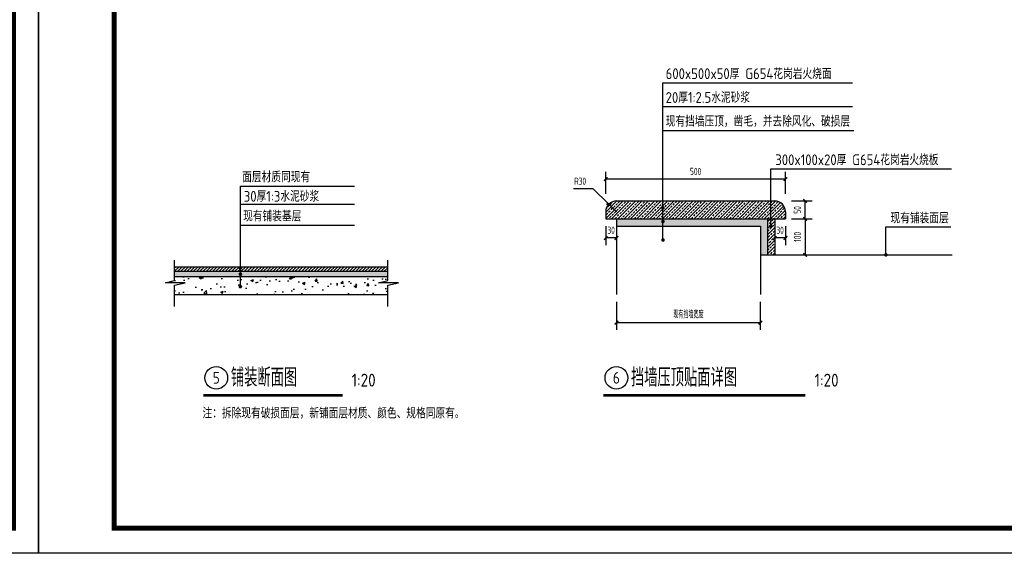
# Model space of a CAD drawing. Extents: x 40412 to 208412, y 14720 to 44420.
# Tile 5 of 8: x 165885 to 193273, y 14720 to 29570. Entities that reach past the tile are written whole.
import ezdxf
from ezdxf.enums import TextEntityAlignment as Align

# ---------------------------------------------------------------- set-up
doc = ezdxf.new("R2010")
doc.units = 0
doc.header["$LTSCALE"] = 1000
doc.header["$MEASUREMENT"] = 0
for name, color, linetype in [('(标注文字)', 7, 'Continuous'), ('DIM_SYMB', 3, 'Continuous'), ('PUB_TEXT', 7, 'Continuous')]:
    doc.layers.add(name, color=color, linetype=linetype)
doc.styles.add('AHZ', font='sysz.shx', dxfattribs={"width": 0.7, "bigfont": 'syfs.shx'})
doc.styles.get("Standard").update_dxf_attribs({"font": 'gbenor.shx', "bigfont": 'gbcbig.shx'})
doc.dimstyles.new('01', dxfattribs={"dimtxt": 200, "dimasz": 100, "dimexe": 200, "dimexo": 200, "dimgap": 100, "dimtad": 1, "dimtoh": 1, "dimdec": 0, "dimtxsty": 'AHZ', "dimblk": 'ARCHTICK', "dimcen": 50, "dimclrd": 3, "dimclre": 3, "dimclrt": 3, "dimadec": 0, "dimazin": 0, "dimtfac": 1, "dimtdec": 0, "dimtmove": 0, "dimatfit": 3, "dimldrblk": 'DOT', "dimfxl": 1, "dimarcsym": 0})

# ---------------------------------------------------------------- blocks, each defined once
blk = doc.blocks.new('A$C3E974239')
blk.add_lwpolyline([(42000, 29700), (42000, 0), (0, 0), (0, 29700)], close=True)
at = {"color": 0, "ltscale": 1000, "const_width": 141}
blk.add_lwpolyline([(41300, 29000), (41300, 700), (2100, 700), (2100, 28997)], close=True, dxfattribs=at)
blk = doc.blocks.new('_ArchTick')
at = {"color": 0, "linetype": 'ByBlock', "const_width": 0.4}
blk.add_lwpolyline([(-0.5, -0.5), (0.5, 0.5)], dxfattribs=at)
blk = doc.blocks.new('_DOT')
at = {"color": 0, "linetype": 'ByBlock'}
blk.add_line((-0.5, 0), (-1, 0), dxfattribs=at)
at = {"color": 0, "linetype": 'ByBlock', "const_width": 0.5}
blk.add_lwpolyline([(-0.25, 0, 1), (0.25, 0, 1)], format="xyb", close=True, dxfattribs=at)
blk = doc.blocks.new('*D88')
at = {"color": 3, "lineweight": -2, "transparency": 16777216}
for p, q in [((186886, 23826), (186886, 23295)), ((187186, 23826), (187186, 23295)), ((187186, 23495), (186886, 23495))]:
    blk.add_line(p, q, dxfattribs=at)
at = {"layer": 'Defpoints', "color": 0, "transparency": 16777216}
for p in [(186886, 24026), (187186, 24026), (186886, 23495)]:
    blk.add_point(p, dxfattribs=at)
at = {"color": 3, "lineweight": -2, "transparency": 16777216, "xscale": 100, "yscale": 100, "zscale": 100, "rotation": 180}
blk.add_blockref('_ArchTick', (186886, 23495), dxfattribs=at)
at = {"color": 3, "lineweight": -2, "transparency": 16777216, "xscale": 100, "yscale": 100, "zscale": 100}
blk.add_blockref('_ArchTick', (187186, 23495), dxfattribs=at)
at = {"color": 3, "transparency": 16777216, "insert": (187036, 23710), "char_height": 200, "attachment_point": 5, "style": 'AHZ'}
blk.add_mtext('30', dxfattribs=at)
blk = doc.blocks.new('*D89')
at = {"color": 3, "lineweight": -2, "transparency": 16777216}
for p, q in [((182186, 23826), (182186, 23295)), ((182486, 23826), (182486, 23295)), ((182486, 23495), (182186, 23495))]:
    blk.add_line(p, q, dxfattribs=at)
at = {"layer": 'Defpoints', "color": 0, "transparency": 16777216}
for p in [(182186, 24026), (182486, 24026), (182186, 23495)]:
    blk.add_point(p, dxfattribs=at)
at = {"color": 3, "lineweight": -2, "transparency": 16777216, "xscale": 100, "yscale": 100, "zscale": 100, "rotation": 180}
blk.add_blockref('_ArchTick', (182186, 23495), dxfattribs=at)
at = {"color": 3, "lineweight": -2, "transparency": 16777216, "xscale": 100, "yscale": 100, "zscale": 100}
blk.add_blockref('_ArchTick', (182486, 23495), dxfattribs=at)
at = {"color": 3, "transparency": 16777216, "insert": (182336, 23710), "char_height": 200, "attachment_point": 5, "style": 'AHZ'}
blk.add_mtext('30', dxfattribs=at)
blk = doc.blocks.new('*D90')
at = {"color": 3, "lineweight": -2, "transparency": 16777216}
for p, q in [((187386, 24026), (187931, 24026)), ((187731, 24026), (187731, 23026)), ((187386, 23026), (187931, 23026))]:
    blk.add_line(p, q, dxfattribs=at)
at = {"layer": 'Defpoints', "color": 0, "transparency": 16777216}
for p in [(187186, 24026), (187186, 23026), (187731, 23026)]:
    blk.add_point(p, dxfattribs=at)
at = {"color": 3, "lineweight": -2, "transparency": 16777216, "xscale": 100, "yscale": 100, "zscale": 100}
for p, rotation in [((187731, 24026), 90), ((187731, 23026), 270)]:
    blk.add_blockref('_ArchTick', p, dxfattribs=dict(at, rotation=rotation))
at = {"color": 3, "transparency": 16777216, "insert": (187517, 23526), "char_height": 200, "attachment_point": 5, "rotation": 90, "style": 'AHZ'}
blk.add_mtext('100', dxfattribs=at)
blk = doc.blocks.new('*D91')
at = {"color": 3, "lineweight": -2, "transparency": 16777216}
for p, q in [((187357, 24526), (187931, 24526)), ((187731, 24026), (187731, 24526)), ((187357, 24026), (187931, 24026))]:
    blk.add_line(p, q, dxfattribs=at)
at = {"layer": 'Defpoints', "color": 0, "transparency": 16777216}
for p in [(187157, 24526), (187731, 24526), (187157, 24026)]:
    blk.add_point(p, dxfattribs=at)
at = {"color": 3, "lineweight": -2, "transparency": 16777216, "xscale": 100, "yscale": 100, "zscale": 100}
for p, rotation in [((187731, 24526), 90), ((187731, 24026), 270)]:
    blk.add_blockref('_ArchTick', p, dxfattribs=dict(at, rotation=rotation))
at = {"color": 3, "transparency": 16777216, "insert": (187517, 24276), "char_height": 200, "attachment_point": 5, "rotation": 90, "style": 'AHZ'}
blk.add_mtext('50', dxfattribs=at)
blk = doc.blocks.new('*D95')
at = {"color": 3, "lineweight": -2, "transparency": 16777216}
for p, q in [((182486, 21719), (182486, 20939)), ((186486, 21719), (186486, 20939)), ((182486, 21139), (186486, 21139))]:
    blk.add_line(p, q, dxfattribs=at)
at = {"layer": 'Defpoints', "color": 0, "transparency": 16777216}
for p in [(182486, 21919), (186486, 21919), (186486, 21139)]:
    blk.add_point(p, dxfattribs=at)
at = {"color": 3, "lineweight": -2, "transparency": 16777216, "xscale": 100, "yscale": 100, "zscale": 100, "rotation": 180}
blk.add_blockref('_ArchTick', (182486, 21139), dxfattribs=at)
at = {"color": 3, "lineweight": -2, "transparency": 16777216, "xscale": 100, "yscale": 100, "zscale": 100}
blk.add_blockref('_ArchTick', (186486, 21139), dxfattribs=at)
at = {"color": 3, "transparency": 16777216, "insert": (184486, 21360), "char_height": 200, "attachment_point": 5, "style": 'AHZ'}
blk.add_mtext('现有挡墙宽度', dxfattribs=at)
blk = doc.blocks.new('*D96')
at = {"color": 3, "lineweight": -2, "transparency": 16777216}
for p, q in [((182186, 24726), (182186, 25334)), ((187186, 24726), (187186, 25334)), ((187186, 25134), (182186, 25134))]:
    blk.add_line(p, q, dxfattribs=at)
at = {"layer": 'Defpoints', "color": 0, "transparency": 16777216}
for p in [(182186, 25134), (182186, 24526), (187186, 24526)]:
    blk.add_point(p, dxfattribs=at)
at = {"color": 3, "lineweight": -2, "transparency": 16777216, "xscale": 100, "yscale": 100, "zscale": 100, "rotation": 180}
blk.add_blockref('_ArchTick', (182186, 25134), dxfattribs=at)
at = {"color": 3, "lineweight": -2, "transparency": 16777216, "xscale": 100, "yscale": 100, "zscale": 100}
blk.add_blockref('_ArchTick', (187186, 25134), dxfattribs=at)
at = {"color": 3, "transparency": 16777216, "insert": (184686, 25348), "char_height": 200, "attachment_point": 5, "style": 'AHZ'}
blk.add_mtext('500', dxfattribs=at)
blk = doc.blocks.new('*D97')
at = {"color": 3, "lineweight": -2, "transparency": 16777216}
for p, q in [((181291, 24874), (181825, 24874)), ((181825, 24874), (182272, 24436)), ((182486, 24226), (182272, 24436))]:
    blk.add_line(p, q, dxfattribs=at)
at = {"layer": 'Defpoints', "color": 0, "transparency": 16777216}
for p in [(182272, 24436), (182486, 24226)]:
    blk.add_point(p, dxfattribs=at)
at = {"color": 3, "lineweight": -2, "transparency": 16777216, "xscale": 100, "yscale": 100, "zscale": 100, "rotation": 315.6163438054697}
blk.add_blockref('_ArchTick', (182272, 24436), dxfattribs=at)
at = {"color": 3, "transparency": 16777216, "insert": (181475, 25074), "char_height": 200, "attachment_point": 5, "style": 'AHZ'}
blk.add_mtext('R30', dxfattribs=at)

msp = doc.modelspace()

# ---------------------------------------------------------------- hatches: boundary and pattern name
h = msp.add_hatch()
h.set_pattern_fill('ANSI33', color=8, scale=500, style=0)
h.set_pattern_definition([(45, (169561.6, 23437.34), (-88.38835, 88.38835), []), (45, (169649.98, 23437.34), (-88.38835, 88.38835), [62.5, -31.25])])
h.paths.add_polyline_path([(187186.5, 24026.4), (187186.5, 24226.4, 0.4142136), (186886.5, 24526.4), (182486.5, 24526.4, 0.4142136), (182186.5, 24226.4), (182186.5, 24026.4)])
h = msp.add_hatch()
h.set_pattern_fill('AR-SAND', color=8, scale=30, style=0)
h.set_pattern_definition([(37.5, (182486.476, 22526.438), (-1.8898, 57.8047), [0, -45.6, 0, -51, 0, -48.75]), (7.5, (182486.476, 22526.44), (53.0933, 84.6644), [0, -24.6, 0, -41.1, 0, -15.75]), (327.5, (182449.576, 22526.44), (93.42426, 0.16977), [0, -15, 0, -54, 0, -70.5]), (317.5, (182449.576, 22526.44), (90.1838, 26.3303), [0, -7.5, 0, -35.4, 0, -40.5])])
h.paths.add_polyline_path([(186686.5, 24026.4), (182486.5, 24026.4), (182486.5, 23826.4), (186486.5, 23826.4), (186486.5, 23026.4), (186686.5, 23026.4)])
h = msp.add_hatch()
h.set_pattern_fill('ANSI33', color=8, scale=500, style=0)
h.set_pattern_definition([(45, (186686.48, 22526.44), (-88.388, 88.388), []), (45, (186774.86, 22526.44), (-88.388, 88.388), [62.5, -31.25])])
h.paths.add_polyline_path([(186686.5, 23026.4), (186886.5, 23026.4), (186886.5, 24026.4), (186686.5, 24026.4)])
h = msp.add_hatch()
h.set_pattern_fill('ANSI31', color=8, scale=500, style=0)
h.set_pattern_definition([(45, (170192.974, 22571.49), (-44.1942, 44.1942), [])])
h.paths.add_polyline_path([(176121.3, 22571.5), (176121.3, 22696.5), (170193, 22696.5), (170193, 22571.5)])
h = msp.add_hatch()
h.set_pattern_fill('AR-SAND', color=8, scale=30, style=0)
h.set_pattern_definition([(37.5, (170192.974, 22421.49), (-1.8898, 57.8047), [0, -45.6, 0, -51, 0, -48.75]), (7.5, (170192.97, 22421.49), (53.0933, 84.6644), [0, -24.6, 0, -41.1, 0, -15.75]), (327.5, (170156.074, 22421.49), (93.42426, 0.16977), [0, -15, 0, -54, 0, -70.5]), (317.5, (170156.07, 22421.49), (90.1838, 26.3303), [0, -7.5, 0, -35.4, 0, -40.5])])
h.paths.add_polyline_path([(176121.3, 22421.5), (176121.3, 22571.5), (170193, 22571.5), (170193, 22421.5)])
h = msp.add_hatch()
h.set_pattern_fill('AR-CONC', color=8, scale=100, style=0)
h.set_pattern_definition([(50, (169937.8, 21921.5), (717.26, -62.75), [75, -825]), (355, (169937.8, 21921.5), (-138.75, 752.19), [60, -660]), (100.451, (169997.6, 21916.26), (578.51, 689.44), [63.74, -701.14]), (46.184, (169937.8, 22121.5), (1067.24, -165.52), [112.5, -1237.5]), (96.636, (170026.8, 22107.7), (934.66, 974.12), [95.61, -1051.71]), (351.184, (169937.8, 22121.5), (934.66, 974.12), [90, -990]), (21, (170037.8, 22071.5), (596.907, -402.62), [75, -825]), (326, (170037.8, 22071.5), (243.315, 725.15), [60, -660]), (71.451, (170087.56, 22037.94), (840.22, 322.53), [63.74, -701.14]), (37.5, (169937.82, 21921.5), (12.16, 332.894), [0, -652, 0, -670, 0, -662.5]), (7.5, (169937.8, 21921.5), (263.07, 394.412), [0, -382, 0, -637, 0, -252.5]), (327.5, (169714.82, 21921.5), (533.822, -22.555), [0, -250, 0, -780, 0, -1035]), (317.5, (169614.8, 21921.5), (583.186, 100.105), [0, -325, 0, -518, 0, -735])])
h.paths.add_polyline_path([(176121.5, 21921.5), (176121.5, 22186), (176417.5, 22243.5), (175866.1, 22243.5), (176121.3, 22312.3), (176121.3, 22421.5), (170193, 22421.5), (170193, 22312.3), (169937.8, 22243.5), (170489.2, 22243.5), (170193.2, 22186), (170193.2, 21921.5)])

# ---------------------------------------------------------------- linework, layer by layer
for p, q in [((182486.5, 24526.4), (186886.5, 24526.4)), ((182186.5, 24226.4), (182186.5, 24026.4)), ((187186.5, 24226.4), (187186.5, 24026.4)), ((182186.5, 24026.4), (187186.5, 24026.4)), ((182486.5, 24026.4), (182486.5, 21918.6)), ((186686.5, 24026.4), (186686.5, 23026.4)), ((186886.5, 24026.4), (186886.5, 23026.4)), ((182486.5, 23826.4), (186486.5, 23826.4)), ((186486.5, 23826.4), (186486.5, 21918.6)), ((186486.5, 23026.4), (191822.6, 23026.4)), ((170193, 22696.5), (176121.3, 22696.5)), ((170193, 22571.5), (176121.3, 22571.5)), ((170193, 22421.5), (176121.3, 22421.5)), ((170193, 21921.5), (176121.5, 21921.5))]:
    msp.add_line(p, q)
at = {"color": 3}
for points in [[(183777.9, 27149.9), (183777.9, 27811.9), (189054.3, 27811.9)], [(183777.9, 26487.9), (183777.9, 27149.9), (189054.3, 27149.9)], [(172023.9, 24437.6), (172023.9, 24939.8), (175197.6, 24939.8)], [(172023.9, 23347.4), (172023.9, 23849.6), (175197.6, 23849.6)]]:
    msp.add_lwpolyline(points, dxfattribs=at)
for points in [[(170193.2, 21588.2), (170193.2, 22186), (170489.2, 22243.5), (169937.8, 22243.5), (170193, 22312.3), (170193, 22881.8)], [(176121.5, 21588.2), (176121.5, 22186), (176417.5, 22243.5), (175866.1, 22243.5), (176121.3, 22312.3), (176121.3, 22881.8)]]:
    msp.add_lwpolyline(points)
for centre, start, end in [((182486.5, 24226.4), 90, 180), ((186886.5, 24226.4), 360, 90)]:
    msp.add_arc(centre, 300, start, end)
at = {"layer": 'DIM_SYMB', "const_width": 70}
for points in [[(170990.2, 19117.4), (174864.9, 19117.4)], [(182118.2, 19117.4), (187742.1, 19117.4)]]:
    msp.add_lwpolyline(points, dxfattribs=at)
at = {"layer": 'PUB_TEXT'}
for centre in [(171354, 19604.4, -700000), (182482, 19604.4, -700000)]:
    msp.add_circle(centre, 315, dxfattribs=at)

# ---------------------------------------------------------------- block references
for p in [(124412.1, 14720.3), (166412.1, 14720.3)]:
    msp.add_blockref('A$C3E974239', p)

# ---------------------------------------------------------------- texts
at = {"layer": '(标注文字)', "color": 0}
for s, p in [('600x500x50厚 G654花岗岩火烧面', (183853.4, 27917.3)), ('20厚1:2.5水泥砂浆', (183853.4, 27255.4)), ('现有挡墙压顶，凿毛，并去除风化、破损层', (183853.4, 26593.4)), ('300x100x20厚 G654花岗岩火烧板', (186903.5, 25521.4)), ('面层材质同现有', (172073.1, 25045.2)), ('30厚1:3水泥砂浆', (172119, 24504.5)), ('现有铺装基层', (172099.4, 23955)), ('现有铺装面层', (190106.5, 23901)), ('注：拆除现有破损面层，新铺面层材质、颜色、规格同原有。', (170968.9, 18472.3))]:
    msp.add_text(s, height=300, dxfattribs=at).set_placement(p)
at = {"layer": 'PUB_TEXT'}
for s, width, p, p2 in [('5', 1.200986, (171257.7, 19441.7, -700000), (171450.3, 19441.7, -700000)), ('6', 1.184592, (182385.7, 19441.7, -700000), (182578.2, 19441.7, -700000))]:
    msp.add_text(s, height=325.3, dxfattribs=dict(at, width=width)).set_placement(p, p2, align=Align.FIT)
for s, height, p in [('铺装断面图', 512.2, (171759.6, 19359.8, -700000)), ('1:20', 358.54, (175116.3, 19359.8, -700000)), ('挡墙压顶贴面详图', 512.2, (182887.6, 19359.8, -700000)), ('1:20', 358.54, (187993.5, 19359.8, -700000))]:
    msp.add_text(s, height=height, dxfattribs=at).set_placement(p)

# ---------------------------------------------------------------- dimensions: what is measured, and where the dimension line sits
for p1, p2, distance, picture, middle in [((187186.5, 24526.4), (182186.5, 24526.4), -607.2, '*D96', (184686.5, 25347.9)), ((187186.5, 24026.4), (187186.5, 23026.4), 544.4, '*D90', (187516.6, 23526.4))]:
    dim = msp.add_aligned_dim(p1=p1, p2=p2, distance=distance, dimstyle='01', override={"dimlfac": 0.1})
    dim.commit()
    dim.dimension.update_dxf_attribs({"geometry": picture, "text_midpoint": middle})
dim = msp.add_radius_dim(center=(182486.5, 24226.4), mpoint=(182272.1, 24436.3), dimstyle='01', override={"dimlfac": 0.1})
dim.commit()
dim.dimension.update_dxf_attribs({"geometry": '*D97', "text_midpoint": (181474.7, 24874.2), "dimtype": 164})
for base, p1, p2, angle, picture, middle in [((187730.9, 24526.4), (187157.3, 24026.4), (187157.3, 24526.4), 90, '*D91', (187730.9, 24276.4)), ((182186.5, 23495.3), (182486.5, 24026.4), (182186.5, 24026.4), 180, '*D89', (182336.5, 23495.3)), ((186886.5, 23495.3), (187186.5, 24026.4), (186886.5, 24026.4), 180, '*D88', (187036.5, 23495.3))]:
    dim = msp.add_linear_dim(base=base, p1=p1, p2=p2, angle=angle, dimstyle='01', override={"dimlfac": 0.1})
    dim.commit()
    dim.dimension.update_dxf_attribs({"geometry": picture, "text_midpoint": middle, "dimtype": 161})
dim = msp.add_aligned_dim(p1=(182486.5, 21918.6), p2=(186486.5, 21918.6), distance=-779.1, text='现有挡墙宽度', dimstyle='01', override={"dimlfac": 0.1})
dim.commit()
dim.dimension.update_dxf_attribs({"geometry": '*D95', "text_midpoint": (184486.5, 21360.4)})

# ---------------------------------------------------------------- leaders
for points in [[(183777.9, 23440.1), (183777.9, 26487.9), (189086.4, 26487.9)], [(183777.9, 24332.4), (183777.9, 25458.7)], [(186777.2, 23826.4), (186777.2, 25422), (191800.4, 25422)], [(183777.9, 23954.6), (183777.9, 25081)], [(172023.9, 22661.9), (172023.9, 24437.6), (175201.9, 24437.6)], [(189980.3, 23026.4), (189980.3, 23801.6), (191781.8, 23801.6)], [(172023.9, 22486.9), (172023.9, 23167.9)], [(172023.9, 22141.8), (172023.9, 22822.8)]]:
    msp.add_leader(points, dimstyle='01', override={"dimgap": 100, "dimtad": 0})

doc.saveas('drawing.dxf')
